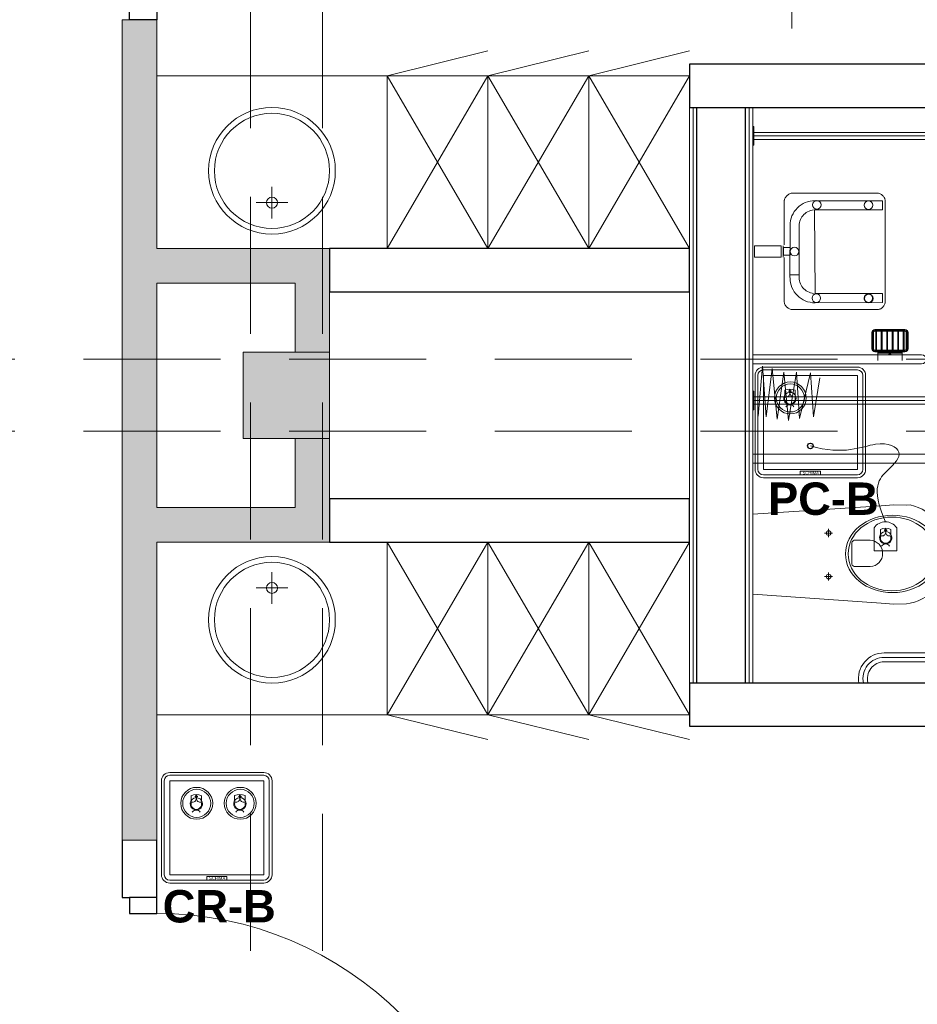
# Model space of a CAD drawing. Header units: centimetres. Extents: x -1253 to 21770, y -8842 to 3590.
# Tile 112 of 120: x 495 to 806, y 2117 to 2459. Entities that reach past the tile are written whole.
import ezdxf

# ---------------------------------------------------------------- set-up
doc = ezdxf.new("R2010")
doc.units = ezdxf.units.CM
doc.linetypes.add('Hidden', pattern=[71.4375, 47.625, -23.8125])
doc.linetypes.add('Ukryte', pattern=[71.438, 47.625, -23.813])
for name, color, linetype, lineweight in [('A-AREA-IDEN', 2, 'Continuous', 13), ('A-DETL-GENF', 92, 'Continuous', 9), ('A-DETL-HDLN', 90, 'Ukryte', 9), ('A-DETL-MEDM', 33, 'Continuous', 13), ('A-DOOR', 31, 'Continuous', 13), ('A-WALL', 113, 'Continuous', 13), ('A-WALL-FNSH', 113, 'Continuous', 13), ('A-WALL-PATT', 111, 'Continuous', 13), ('I-FURN', 30, 'Continuous', 9), ('P-SANR-FIXT', 6, 'Continuous', 9), ('PRZYW_Elementy_inst_przyw', 7, 'Continuous', 9), ('S-COLS', 52, 'Continuous', 13)]:
    doc.layers.add(name, color=color, linetype=linetype, lineweight=lineweight)
doc.styles.add('adam', font='arialbd.ttf')
doc.styles.add('Arial_11', font='arial.ttf', dxfattribs={"width": 0.85, "height": 23})

# ---------------------------------------------------------------- blocks, each defined once
blk = doc.blocks.new('M_Concrete-Square-Column - 300 x 300mm-1795930-6_piętro IV __13_80 m_ - stan projektowany')
at = {"layer": 'S-COLS', "lineweight": 9}
blk.add_hatch(color=254, dxfattribs=at).paths.add_polyline_path([(15, -15), (15, 15), (-15, 15), (-15, -15)], flags=0)
for p, q in [((15, 15), (-15, 15)), ((-15, 15), (-15, -15)), ((15, -15), (15, 15)), ((-15, -15), (15, -15))]:
    blk.add_line(p, q, dxfattribs=at)
blk = doc.blocks.new('Blat - Blat-V3-6_piętro IV __13_80 m_ - stan projektowany')
at = {"layer": 'I-FURN'}
for p, q in [((0, 60), (0, 0)), ((80, 60), (0, 60))]:
    blk.add_line(p, q, dxfattribs=at)
blk = doc.blocks.new('Blat - Blat-1345692-6_piętro IV __13_80 m_ - stan projektowany')
at = {"layer": 'I-FURN'}
for p, q in [((0, -60), (0, 0)), ((80, -60), (0, -60))]:
    blk.add_line(p, q, dxfattribs=at)
blk = doc.blocks.new('umywalka okrągła d _44cm stal nierdzewna - Type 1-2178342-6_piętro IV __13_80 m_ - stan projektowany')
at = {"layer": 'P-SANR-FIXT'}
for p, q in [((12.5, 16.43), (12.5, 27.43)), ((7, 21.93), (18, 21.93))]:
    blk.add_line(p, q, dxfattribs=at)
for centre, radius in [((12.5, 33), 22), ((12.5, 33), 20), ((12.5, 21.93), 1.9)]:
    blk.add_circle(centre, radius, dxfattribs=at)
blk = doc.blocks.new('umywalka okrągła d _44cm stal nierdzewna - Type 1-2356172-6_piętro IV __13_80 m_ - stan projektowany')
at = {"layer": 'P-SANR-FIXT'}
for p, q in [((12.5, -16.43), (12.5, -27.43)), ((7, -21.93), (18, -21.93))]:
    blk.add_line(p, q, dxfattribs=at)
for centre, radius in [((12.5, -33), 22), ((12.5, -33), 20), ((12.5, -21.93), 1.9)]:
    blk.add_circle(centre, radius, dxfattribs=at)
blk = doc.blocks.new('miska ustępowa dla N_35_5x54 wisząca koło narożna - Type 1-2357501-6_piętro IV __13_80 m_ - stan projektowany')
at = {"layer": 'P-SANR-FIXT'}
for p, q in [((-1.4, -11), (-4.56, -55.56)), ((29.22, -55.56), (26.4, -11)), ((44.09, -92.2), (44.09, -11)), ((47.21, -92.2), (47.21, -11)), ((3.32, -37.31), (6.14, -37.31)), ((4.69, -35.9), (4.69, -38.7)), ((18.43, -37.31), (21.25, -37.31)), ((19.8, -35.9), (19.8, -38.7)), ((8.17, -46.6), (8.17, -51.72)), ((16.4, -45.33), (9.09, -45.33)), ((17.32, -51.72), (17.32, -46.6)), ((-24.94, -56.63), (-24.94, -77.5)), ((-23.38, -56.63), (-23.38, -79.06)), ((-21.82, -56.63), (-21.82, -79.06)), ((-4.56, -55.56), (-4.88, -59.89)), ((29.58, -59.89), (29.22, -55.56)), ((-4.88, -59.89), (-4.82, -64.32)), ((29.53, -64.32), (29.58, -59.89)), ((-4.82, -64.32), (-4.57, -65.68)), ((29.57, -65.68), (29.53, -64.32)), ((-4.57, -65.68), (-4.19, -67.09)), ((-4.19, -67.09), (-3.69, -68.46)), ((28.69, -68.46), (29.19, -67.09)), ((29.19, -67.09), (29.57, -65.68)), ((-3.69, -68.46), (-3.07, -69.78)), ((-3.07, -69.78), (-2.34, -71.05)), ((-2.34, -71.05), (-1.51, -72.26)), ((26.51, -72.26), (27.34, -71.05)), ((27.34, -71.05), (28.07, -69.78)), ((28.07, -69.78), (28.69, -68.46)), ((-1.51, -72.26), (-0.58, -73.39)), ((-0.58, -73.39), (1.02, -74.96)), ((1.02, -74.96), (2.75, -76.27)), ((22.25, -76.27), (23.98, -74.96)), ((23.98, -74.96), (25.58, -73.39)), ((25.58, -73.39), (26.51, -72.26)), ((-32.35, -77.5), (-23.38, -77.5)), ((2.75, -76.27), (4.01, -77.03)), ((4.01, -77.03), (6.13, -78.05)), ((6.13, -78.05), (7.56, -78.51)), ((7.56, -78.51), (9.56, -78.98)), ((15.44, -78.98), (17.44, -78.51)), ((17.44, -78.51), (18.87, -78.05)), ((18.87, -78.05), (20.99, -77.03)), ((20.99, -77.03), (22.25, -76.27)), ((-23.38, -79.06), (-32.35, -79.06)), ((-23.38, -80.62), (-32.35, -80.62)), ((9.56, -78.98), (11.02, -79.17)), ((11.02, -79.17), (12.5, -79.25)), ((12.5, -79.25), (13.98, -79.17)), ((13.98, -79.17), (15.44, -78.98))]:
    blk.add_line(p, q, dxfattribs=at)
for centre in [(4.69, -37.31), (19.8, -37.31)]:
    blk.add_circle(centre, 0.825, dxfattribs=at)
for centre, radius, start, end in [((-30.79, -56.63), 8.97, 0, 99.9996), ((9.34, -46.48), 1.17, 102.2339, 185.8899), ((16.15, -46.48), 1.17, 354.1101, 77.7661), ((-30.79, -56.63), 7.41, 0, 102.1327), ((-30.79, -56.63), 5.85, 0, 105.4382), ((12.74, -51.5), 4.58, 182.8022, 357.1978), ((-23.38, -79.06), 1.56, 0, 90), ((-23.38, -79.06), 1.56, 270, 0), ((45.65, -92.2), 1.56, 180, 360)]:
    blk.add_arc(centre, radius, start, end, dxfattribs=at)
for centre, major_axis, ratio in [((12.55, -59.51), (0, 16.33), 0.823529), ((12.55, -59.26), (0, 15.16), 0.845174)]:
    blk.add_ellipse(centre, major_axis=major_axis, ratio=ratio, dxfattribs=at)
blk = doc.blocks.new('brodzik natryskowy dla N - Type 1-2359081-6_piętro IV __13_80 m_ - stan projektowany')
at = {"layer": 'P-SANR-FIXT'}
for p, q in [((-44.73, -12.86), (-27.37, -14.39)), ((-42.55, -11.3), (-42.55, -11)), ((-36.05, -11.3), (-42.55, -11.3)), ((-40.55, -11.3), (-40.55, -95.8)), ((-39.3, -11), (-39.3, -95.8)), ((-38.05, -11.3), (-38.05, -95.8)), ((-36.05, -11), (-36.05, -11.3)), ((-26.61, -11.2), (-26.61, -69.6)), ((-23.41, -69.6), (-23.41, -11.2)), ((14.45, -11.52), (10.54, -11.52)), ((10.54, -11.52), (10.54, -20.79)), ((14.45, -11.52), (14.45, -20.79)), ((49.36, -11.3), (49.36, -11)), ((55.86, -11.3), (49.36, -11.3)), ((51.36, -11.3), (51.36, -95.8)), ((52.61, -11), (52.61, -96)), ((53.86, -11.3), (53.86, -95.8)), ((55.86, -11), (55.86, -11.3)), ((-27.37, -14.39), (-44.99, -15.67)), ((-44.99, -15.67), (-28.14, -17.71)), ((-28.14, -17.71), (-45.75, -19.5)), ((-45.75, -19.5), (-29.41, -21.8)), ((-29.41, -21.8), (-46.26, -23.33)), ((-46.26, -23.33), (-29.41, -26.14)), ((-7.51, -23.75), (-7.62, -24.01)), ((-7.38, -23.5), (-7.51, -23.75)), ((-7.23, -23.25), (-7.38, -23.5)), ((-7.05, -23.02), (-7.23, -23.25)), ((-6.85, -22.81), (-7.05, -23.02)), ((-6.64, -22.61), (-6.85, -22.81)), ((-6.41, -22.43), (-6.64, -22.61)), ((-6.17, -22.27), (-6.41, -22.43)), ((-5.92, -22.14), (-6.17, -22.27)), ((-5.66, -22.03), (-5.92, -22.14)), ((-5.39, -21.95), (-5.66, -22.03)), ((-5.12, -21.9), (-5.39, -21.95)), ((-4.84, -21.88), (-5.12, -21.9)), ((10.32, -21.88), (-4.84, -21.88)), ((1.58, -24.07), (2.44, -23.94)), ((2.44, -23.94), (4.41, -23.89)), ((22.33, -23.94), (3.78, -23.89)), ((4.41, -23.89), (4.41, -27.12)), ((10.54, -20.79), (14.45, -20.79)), ((14.44, -21.54), (10.55, -21.51)), ((13.8, -21.67), (11.19, -21.67)), ((11.19, -21.67), (11.19, -23.94)), ((11.19, -23.94), (13.8, -23.94)), ((13.8, -23.94), (13.8, -21.67)), ((30.14, -21.88), (14.73, -21.88)), ((23.2, -24.07), (22.33, -23.94)), ((30.36, -21.95), (30.1, -21.9)), ((30.62, -22.03), (30.14, -21.88)), ((30.87, -22.14), (30.62, -22.03)), ((31.12, -22.28), (30.87, -22.14)), ((31.36, -22.44), (31.12, -22.28)), ((31.59, -22.62), (31.36, -22.44)), ((31.81, -22.82), (31.59, -22.62)), ((32.01, -23.04), (31.81, -22.82)), ((32.19, -23.27), (32.01, -23.04)), ((32.35, -23.52), (32.19, -23.27)), ((32.49, -23.77), (32.35, -23.52)), ((32.6, -24.04), (32.49, -23.77)), ((-29.41, -26.14), (-45.5, -27.16)), ((-45.5, -27.16), (-29.67, -31)), ((-7.7, -24.28), (-7.74, -24.55)), ((-7.74, -24.55), (-7.74, -54.09)), ((-7.62, -24.01), (-7.7, -24.28)), ((-3.88, -27.74), (-3.38, -27.07)), ((-3.38, -27.07), (-2.82, -26.45)), ((-2.82, -26.45), (-2.2, -25.89)), ((-2.2, -25.89), (-1.53, -25.38)), ((-1.53, -25.38), (-0.81, -24.95)), ((-0.81, -24.95), (-0.05, -24.58)), ((-0.05, -24.58), (0.75, -24.29)), ((0.75, -24.29), (1.58, -24.07)), ((1.76, -27.36), (1.25, -27.55)), ((2.29, -27.23), (1.76, -27.36)), ((2.84, -27.14), (2.29, -27.23)), ((3.4, -27.11), (2.84, -27.14)), ((4.41, -27.12), (3.4, -27.11)), ((3.78, -27.12), (21.37, -27.12)), ((21.37, -27.12), (21.94, -27.14)), ((21.94, -27.14), (22.49, -27.23)), ((22.49, -27.23), (23.02, -27.36)), ((23.02, -27.36), (23.53, -27.55)), ((24.03, -24.29), (23.2, -24.07)), ((24.83, -24.58), (24.03, -24.29)), ((25.59, -24.95), (24.83, -24.58)), ((26.31, -25.38), (25.59, -24.95)), ((26.98, -25.89), (26.31, -25.38)), ((27.59, -26.45), (26.98, -25.89)), ((28.16, -27.07), (27.59, -26.45)), ((28.66, -27.74), (28.16, -27.07)), ((32.68, -24.31), (32.6, -24.04)), ((32.74, -24.58), (32.68, -24.31)), ((32.74, -24.86), (32.74, -24.58)), ((32.74, -54.38), (32.74, -24.86)), ((-5.19, -30.85), (-4.98, -30.01)), ((-4.98, -30.01), (-4.68, -29.22)), ((-4.68, -29.22), (-4.32, -28.45)), ((-4.32, -28.45), (-3.88, -27.74)), ((-1.71, -30.51), (-1.89, -31.01)), ((-1.47, -30.02), (-1.71, -30.51)), ((-1.19, -29.56), (-1.47, -30.02)), ((-0.87, -29.14), (-1.19, -29.56)), ((-0.51, -28.74), (-0.87, -29.14)), ((-0.12, -28.38), (-0.51, -28.74)), ((0.31, -28.06), (-0.12, -28.38)), ((0.76, -27.79), (0.31, -28.06)), ((1.25, -27.55), (0.76, -27.79)), ((23.53, -27.55), (24.01, -27.79)), ((24.01, -27.79), (24.47, -28.06)), ((24.47, -28.06), (24.89, -28.38)), ((24.89, -28.38), (25.29, -28.74)), ((25.29, -28.74), (25.65, -29.14)), ((25.65, -29.14), (25.96, -29.56)), ((25.96, -29.56), (26.24, -30.02)), ((26.24, -30.02), (26.48, -30.51)), ((26.48, -30.51), (26.66, -31.01)), ((29.09, -28.45), (28.66, -27.74)), ((29.46, -29.22), (29.09, -28.45)), ((29.75, -30.01), (29.46, -29.22)), ((29.97, -30.85), (29.75, -30.01)), ((-29.67, -31), (-44.99, -32.02)), ((-44.99, -32.02), (-31.46, -34.32)), ((-5.37, -32.6), (-5.32, -31.71)), ((-5.29, -56.03), (-5.37, -32.6)), ((-5.32, -31.71), (-5.19, -30.85)), ((26.92, -32.43), (-2.15, -32.63)), ((-2.15, -32.63), (-2.15, -56.03)), ((-2.03, -31.55), (-2.11, -32.1)), ((-1.89, -31.01), (-2.03, -31.55)), ((26.66, -31.01), (26.8, -31.55)), ((26.8, -31.55), (26.88, -32.1)), ((26.92, -56.03), (26.92, -32.43)), ((30.1, -31.71), (29.97, -30.85)), ((30.07, -32.63), (30.07, -56.03)), ((30.15, -32.6), (30.1, -31.71)), ((-5.23, -51), (-5.24, -51.15)), ((-5.24, -51.15), (-5.23, -51.29)), ((-5.21, -50.85), (-5.23, -51)), ((-5.23, -51.29), (-5.21, -51.44)), ((-5.18, -50.71), (-5.21, -50.85)), ((-5.13, -50.58), (-5.18, -50.71)), ((-5.07, -50.45), (-5.13, -50.58)), ((-4.99, -50.33), (-5.07, -50.45)), ((-4.91, -50.21), (-4.99, -50.33)), ((-4.81, -50.11), (-4.91, -50.21)), ((-4.71, -50.02), (-4.81, -50.11)), ((-4.6, -49.93), (-4.71, -50.02)), ((-4.48, -49.86), (-4.6, -49.93)), ((-4.35, -49.8), (-4.48, -49.86)), ((-4.21, -49.75), (-4.35, -49.8)), ((-4.07, -49.71), (-4.21, -49.75)), ((-3.93, -49.69), (-4.07, -49.71)), ((-3.78, -49.68), (-3.93, -49.69)), ((-3.48, -49.71), (-3.63, -49.69)), ((-3.34, -49.75), (-3.48, -49.71)), ((-3.21, -49.8), (-3.34, -49.75)), ((-3.08, -49.86), (-3.21, -49.8)), ((-2.96, -49.93), (-3.08, -49.86)), ((-2.85, -50.02), (-2.96, -49.93)), ((-2.74, -50.11), (-2.85, -50.02)), ((-2.65, -50.21), (-2.74, -50.11)), ((-2.56, -50.33), (-2.65, -50.21)), ((-2.49, -50.45), (-2.56, -50.33)), ((-2.43, -50.58), (-2.49, -50.45)), ((-2.38, -50.71), (-2.43, -50.58)), ((-2.34, -50.85), (-2.38, -50.71)), ((-2.32, -51), (-2.34, -50.85)), ((-2.34, -51.44), (-2.32, -51.29)), ((-2.31, -51.15), (-2.32, -51)), ((-2.32, -51.29), (-2.31, -51.15)), ((-22.41, -54.35), (-25.41, -54.35)), ((-22.81, -62.85), (-22.81, -54.35)), ((-22.61, -62.85), (-22.61, -54.35)), ((-22.41, -63.8), (-22.41, -53.4)), ((-22.11, -63.8), (-22.11, -53.4)), ((-21.81, -63.8), (-21.81, -53.4)), ((-21.81, -53.7), (-15.21, -53.7)), ((-21.81, -54), (-15.21, -54)), ((-21.31, -52.3), (-15.71, -52.3)), ((-21.31, -52.6), (-15.71, -52.6)), ((-21.31, -52.9), (-15.71, -52.9)), ((-15.21, -53.4), (-15.21, -63.8)), ((-14.91, -53.4), (-14.91, -63.8)), ((-14.61, -53.4), (-14.61, -63.8)), ((-7.74, -54.09), (-7.74, -54.37)), ((-7.74, -54.37), (-7.7, -54.64)), ((-7.7, -54.64), (-7.62, -54.91)), ((-5.21, -51.44), (-5.18, -51.58)), ((-5.18, -51.58), (-5.13, -51.71)), ((-5.13, -51.71), (-5.07, -51.84)), ((-5.07, -51.84), (-4.99, -51.96)), ((-4.99, -51.96), (-4.91, -52.08)), ((-4.91, -52.08), (-4.81, -52.18)), ((-4.81, -52.18), (-4.71, -52.27)), ((-4.71, -52.27), (-4.6, -52.36)), ((-4.6, -52.36), (-4.48, -52.43)), ((-4.48, -52.43), (-4.35, -52.49)), ((-4.35, -52.49), (-4.21, -52.54)), ((-4.21, -52.54), (-4.07, -52.58)), ((-4.07, -52.58), (-3.93, -52.6)), ((-3.93, -52.6), (-3.78, -52.61)), ((-3.78, -52.61), (-3.63, -52.6)), ((-3.63, -52.6), (-3.48, -52.58)), ((-3.48, -52.58), (-3.34, -52.54)), ((-3.34, -52.54), (-3.21, -52.49)), ((-3.21, -52.49), (-3.08, -52.43)), ((-3.08, -52.43), (-2.96, -52.36)), ((-2.96, -52.36), (-2.85, -52.27)), ((-2.85, -52.27), (-2.74, -52.18)), ((-2.74, -52.18), (-2.65, -52.08)), ((-2.65, -52.08), (-2.56, -51.96)), ((-2.56, -51.96), (-2.49, -51.84)), ((-2.49, -51.84), (-2.43, -51.71)), ((-2.43, -51.71), (-2.38, -51.58)), ((-2.38, -51.58), (-2.34, -51.44)), ((32.61, -54.94), (32.69, -54.67)), ((32.69, -54.67), (32.74, -54.38)), ((-21.81, -55.6), (-15.21, -55.6)), ((-21.81, -55.9), (-15.21, -55.9)), ((-21.81, -57.5), (-15.21, -57.5)), ((-21.81, -57.8), (-15.21, -57.8)), ((-7.62, -54.91), (-7.52, -55.18)), ((-7.52, -55.18), (-7.4, -55.43)), ((-7.4, -55.43), (-7.25, -55.67)), ((-7.25, -55.67), (-7.07, -55.9)), ((-7.07, -55.9), (-6.88, -56.11)), ((-6.88, -56.11), (-6.67, -56.31)), ((-6.67, -56.31), (-6.44, -56.49)), ((-6.44, -56.49), (-6.2, -56.64)), ((-6.2, -56.64), (-5.95, -56.77)), ((-5.95, -56.77), (-5.69, -56.88)), ((-5.69, -56.88), (-5.41, -56.96)), ((-5.41, -56.96), (-5.13, -57.01)), ((-2.15, -56.03), (-5.29, -56.03)), ((-5.13, -57.01), (29.82, -57.01)), ((26.92, -56.03), (30.07, -56.03)), ((29.82, -57.01), (30.1, -57.01)), ((30.1, -57.01), (30.38, -56.96)), ((30.38, -56.96), (30.65, -56.89)), ((30.65, -56.89), (30.92, -56.78)), ((30.92, -56.78), (31.17, -56.66)), ((31.17, -56.66), (31.41, -56.51)), ((31.41, -56.51), (31.64, -56.34)), ((31.64, -56.34), (31.85, -56.14)), ((31.85, -56.14), (32.05, -55.93)), ((32.05, -55.93), (32.22, -55.71)), ((32.22, -55.71), (32.38, -55.46)), ((32.38, -55.46), (32.51, -55.21)), ((32.51, -55.21), (32.61, -54.94)), ((-21.81, -59.4), (-15.21, -59.4)), ((-21.81, -59.7), (-15.21, -59.7)), ((-21.81, -61.3), (-15.21, -61.3)), ((-22.41, -62.85), (-25.41, -62.85)), ((-21.81, -61.6), (-15.21, -61.6)), ((-21.81, -63.2), (-15.21, -63.2)), ((-21.81, -63.5), (-15.21, -63.5)), ((-15.71, -64.3), (-21.31, -64.3)), ((-15.71, -64.6), (-21.31, -64.6)), ((-15.71, -64.9), (-21.31, -64.9)), ((-35.25, -97.25), (-40.13, -102.13)), ((48.56, -97.25), (53.43, -102.13)), ((47.11, -100.05), (-33.8, -100.05)), ((-33.8, -101.3), (47.11, -101.3)), ((47.11, -102.55), (-33.8, -102.55))]:
    blk.add_line(p, q, dxfattribs=at)
for centre, radius in [((12.42, -25.5), 1.5), ((-3.77, -33.05), 1.5), ((28.71, -33.24), 1.5), ((-3.85, -51.24), 1.5), ((28.59, -51.18), 1.5), ((-37.69, -99.69), 3.25), ((-37.69, -99.69), 2.1), ((-36.21, -98.2), 0.62), ((-36.21, -98.2), 0.32), ((51, -99.69), 3.25), ((49.51, -98.2), 0.62), ((51, -99.69), 2.1), ((49.51, -98.2), 0.32), ((-39.18, -101.17), 0.62), ((-39.18, -101.17), 0.32), ((52.48, -101.17), 0.62), ((52.48, -101.17), 0.32)]:
    blk.add_circle(centre, radius, dxfattribs=at)
for centre, radius, start, end in [((-21.31, -53.4), 1.1, 90, 180), ((-21.31, -53.4), 0.8, 90, 180), ((-21.31, -53.4), 0.5, 90, 180), ((-15.71, -53.4), 1.1, 360, 90), ((-15.71, -53.4), 0.8, 360, 90), ((-15.71, -53.4), 0.5, 360, 90), ((-21.31, -63.8), 1.1, 180, 270), ((-21.31, -63.8), 0.8, 180, 270), ((-21.31, -63.8), 0.5, 180, 270), ((-15.71, -63.8), 0.5, 270, 360), ((-15.71, -63.8), 0.8, 270, 360), ((-15.71, -63.8), 1.1, 270, 360), ((-25.01, -69.6), 1.6, 180, 360), ((-33.8, -95.8), 6.75, 180, 196.4965), ((-33.8, -95.8), 5.5, 180, 270), ((-33.8, -95.8), 4.25, 180, 188.8511), ((47.11, -95.8), 5.5, 270, 360), ((47.11, -95.8), 4.25, 351.1489, 360), ((47.11, -95.8), 6.75, 343.5035, 360), ((-33.8, -95.8), 6.75, 253.5035, 270), ((-33.8, -95.8), 4.25, 261.1489, 270), ((47.11, -95.8), 4.25, 270, 278.8511), ((47.11, -95.8), 6.75, 270, 286.4965)]:
    blk.add_arc(centre, radius, start, end, dxfattribs=at)
blk.add_ellipse((-23.14, -58.6), major_axis=(0, 0.325), ratio=0.224951, dxfattribs=at)
blk = doc.blocks.new('szafki szatniowe - szafki bez siedziska-1388164-6_piętro IV __13_80 m_ - stan projektowany')
at = {"layer": 'I-FURN'}
for p, q in [((17.5, -60), (-17.5, 0)), ((-17.5, 0), (-17.5, -60)), ((52.5, -60), (17.5, 0)), ((17.5, -60), (17.5, 0)), ((87.5, -60), (52.5, 0)), ((17.5, 0), (-17.5, -60)), ((52.5, 0), (17.5, -60)), ((17.5, 0), (17.5, -60)), ((87.5, 0), (52.5, -60)), ((52.5, 0), (52.5, -60)), ((52.5, -60), (52.5, 0)), ((-17.5, -60), (17.5, -68.63)), ((-17.5, -60), (17.5, -60)), ((17.5, -60), (52.5, -68.63)), ((17.5, -60), (52.5, -60)), ((52.5, -60), (87.5, -68.63)), ((52.5, -60), (87.5, -60))]:
    blk.add_line(p, q, dxfattribs=at)
blk = doc.blocks.new('szafki szatniowe - szafki bez siedziska-1388242-6_piętro IV __13_80 m_ - stan projektowany')
at = {"layer": 'I-FURN'}
for p, q in [((-17.5, 60), (17.5, 68.63)), ((17.5, 60), (52.5, 68.63)), ((52.5, 60), (87.5, 68.63)), ((17.5, 0), (-17.5, 60)), ((17.5, 60), (-17.5, 0)), ((-17.5, 60), (17.5, 60)), ((-17.5, 0), (-17.5, 60)), ((52.5, 0), (17.5, 60)), ((52.5, 60), (17.5, 0)), ((17.5, 60), (52.5, 60)), ((17.5, 0), (17.5, 60)), ((17.5, 60), (17.5, 0)), ((87.5, 0), (52.5, 60)), ((87.5, 60), (52.5, 0)), ((52.5, 60), (87.5, 60)), ((52.5, 0), (52.5, 60)), ((52.5, 60), (52.5, 0))]:
    blk.add_line(p, q, dxfattribs=at)
blk = doc.blocks.new('DRZWI 1S - automatyczna etykieta - Drzwi 120-2381684-6_piętro IV __13_80 m_ - stan projektowany')
at = {"layer": 'A-DETL-GENF'}
for p, q in [((-65.5, 6), (-65.5, -3.5)), ((-60, 6), (-65.5, 6)), ((-60, -3.5), (-60, 6)), ((65.5, 6), (60, 6)), ((60, 6), (60, -3.5)), ((65.5, -3.5), (65.5, 6)), ((-65.5, -3.5), (-60, -3.5)), ((60, -3.5), (65.5, -3.5))]:
    blk.add_line(p, q, dxfattribs=at)
at = {"layer": 'A-DETL-MEDM', "lineweight": 25}
for p, q in [((-60, 6), (-65.5, 6)), ((-65.5, 6), (-65.5, -3.5)), ((-60, -3.5), (-60, 6)), ((60, -3.5), (60, 6)), ((60, 6), (65.5, 6)), ((65.5, 6), (65.5, -3.5)), ((-65.5, -3.5), (-60, -3.5)), ((65.5, -3.5), (60, -3.5))]:
    blk.add_line(p, q, dxfattribs=at)
at = {"layer": 'A-DOOR'}
blk.add_line((60, 6), (60, 126), dxfattribs=at)
blk.add_arc((60, 6), 120, 90, 180, dxfattribs=at)
blk = doc.blocks.new('METKA_POMIESZCZENIA2 - Rozbudowana - bez ramki-2396678-6_piętro IV __13_80 m_ - stan projektowany')
at = {"layer": 'A-AREA-IDEN'}
for p, q in [((0, 0.425), (0, 0)), ((0.0976, 0), (-0.8, 0)), ((-0.8, 0), (0.9, 0)), ((0, 0), (0, -0.425))]:
    blk.add_line(p, q, dxfattribs=at)
blk = doc.blocks.new('Ikona')
at = {"layer": 'PRZYW_Elementy_inst_przyw'}
h = blk.add_hatch(color=1, dxfattribs=at)
h.dxf.hatch_style = 1
h.paths.add_polyline_path([(-1065.97, 3801.31), (-1066.17, 3801.31), (-1066.17, 3801.08), (-1065.97, 3801.08)])
h.paths.add_polyline_path([(-1065.97, 3801.08), (-1066.17, 3801.08), (-1066.17, 3800.87), (-1065.97, 3800.87)])
h.paths.add_polyline_path([(-1065.74, 3801.08), (-1065.97, 3801.08), (-1065.97, 3800.87), (-1065.74, 3800.87)])
h.paths.add_polyline_path([(-1066.17, 3801.08), (-1066.41, 3801.08), (-1066.41, 3800.87), (-1066.17, 3800.87)])
h.paths.add_polyline_path([(-1065.97, 3800.87), (-1066.17, 3800.87), (-1066.17, 3800.64), (-1065.97, 3800.64)])
at = {"layer": 'PRZYW_Elementy_inst_przyw', "color": 1}
for p, q in [((-1067.65, 3799.71), (-1067.65, 3801.21)), ((-1064.49, 3799.71), (-1064.49, 3801.21))]:
    blk.add_line(p, q, dxfattribs=at)
for points in [[(-1065.74, 3801.08), (-1065.74, 3800.87), (-1066.41, 3800.87), (-1066.41, 3801.08)], [(-1066.17, 3801.31), (-1065.97, 3801.31), (-1065.97, 3800.64), (-1066.17, 3800.64)]]:
    blk.add_lwpolyline(points, close=True, dxfattribs=at)
for centre, radius, start, end in [((-1066.07, 3798.74), 1.85, 31.7978, 276.8309), ((-1066.07, 3798.03), 3.55, 63.5398, 116.4602), ((-1066.07, 3798.72), 1.65, 89.6447, 89.8927), ((-1066.08, 3798.74), 1.86, 277.2029, 31.4258), ((-1066.06, 3798.68), 1.6, 156.7793, 23.2207), ((-1066.07, 3795.45), 1.43, 32.8175, 147.1825)]:
    blk.add_arc(centre, radius, start, end, dxfattribs=at)
at = {"layer": 'PRZYW_Elementy_inst_przyw', "color": 1, "lineweight": 5}
for centre, start, end in [((-1067.2, 3800.4), 253.1892, 358.3615), ((-1064.92, 3800.4), 181.6385, 286.8108)]:
    blk.add_arc(centre, 1.14, start, end, dxfattribs=at)
blk = doc.blocks.new('PC-B')
at = {"layer": 'PRZYW_Elementy_inst_przyw'}
for p, q in [((16.32, 0), (-16.32, 0)), ((-19.2, -2.88), (-19.2, -35.52)), ((-18.24, -2.88), (-18.24, -35.52)), ((-16.32, -0.96), (16.32, -0.96)), ((18.24, -2.88), (18.24, -35.52)), ((19.2, -35.52), (19.2, -2.88)), ((-16.32, -37.44), (16.32, -37.44)), ((-16.32, -38.4), (16.32, -38.4))]:
    blk.add_line(p, q, dxfattribs=at)
at = {"layer": 'PRZYW_Elementy_inst_przyw', "color": 7}
blk.add_lwpolyline([(-16.32, -2.88), (16.32, -2.88), (16.32, -35.52), (-16.32, -35.52)], close=True, dxfattribs=at)
at = {"layer": 'PRZYW_Elementy_inst_przyw', "color": 0}
blk.add_lwpolyline([(-3.49, -36.08), (3.49, -36.08), (3.49, -37.44), (-3.49, -37.44)], close=True, dxfattribs=at)
at = {"layer": 'PRZYW_Elementy_inst_przyw', "color": 0, "lineweight": 5, "ltscale": 0.4}
blk.add_lwpolyline([(29.98, -55.8), (29.98, -63.78), (22.13, -63.78), (22.13, -55.8)], dxfattribs=at)
at = {"layer": 'PRZYW_Elementy_inst_przyw', "lineweight": 5}
for radius in [5.55, 4.87]:
    blk.add_circle((-6.96, -10.7), radius, dxfattribs=at)
at = {"layer": 'PRZYW_Elementy_inst_przyw', "linetype": 'Continuous', "lineweight": -3, "ltscale": 0.4}
blk.add_circle((0, -27.36), 0.96, dxfattribs=at)
at = {"layer": 'PRZYW_Elementy_inst_przyw'}
for centre, radius, start, end in [((-16.32, -2.88), 2.88, 90, 180), ((16.32, -2.88), 2.88, 0, 90), ((-16.32, -2.88), 1.92, 90, 180), ((16.32, -2.88), 1.92, 0, 90), ((-16.32, -35.52), 2.88, 180, 270), ((-16.32, -35.52), 1.92, 180, 270), ((16.32, -35.52), 2.88, 270, 0), ((16.32, -35.52), 1.92, 270, 0)]:
    blk.add_arc(centre, radius, start, end, dxfattribs=at)
at = {"layer": 'PRZYW_Elementy_inst_przyw', "color": 0, "lineweight": 5, "ltscale": 0.4}
blk.add_arc((26.05, -58.49), 4.75, 34.3565, 145.6435, dxfattribs=at)
at = {"layer": 'PRZYW_Elementy_inst_przyw', "color": 0, "linetype": 'Continuous', "lineweight": 5, "ltscale": 0.4}
blk.add_open_spline([(0, -27.36), (11.69, -30.77), (24.21, -24.31), (33.16, -29.41), (27.42, -35.44), (20.7, -41.6), (26.05, -53.73)], degree=3, dxfattribs=at)
at = {"layer": 'PRZYW_Elementy_inst_przyw', "lineweight": 5, "xscale": 1.155937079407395, "yscale": 1.155937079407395, "zscale": 1.155937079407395}
for p in [(1225.21, -4402), (1258.45, -4450.36)]:
    blk.add_blockref('Ikona', p, dxfattribs=at)
at = {"layer": 'PRZYW_Elementy_inst_przyw', "color": 0, "insert": (-2.71, -36.19), "char_height": 1.056, "attachment_point": 1}
blk.add_mtext_dynamic_manual_height_columns('SCHIMA', width=11.8192, gutter_width=12.5, heights=[0], dxfattribs=at)
at = {"layer": 'PRZYW_Elementy_inst_przyw', "color": 7, "linetype": 'Continuous', "lineweight": -3, "style": 'adam'}
blk.add_attdef('NAZWA', (-14.71, -51.32), '', height=11.25, dxfattribs=at)
blk = doc.blocks.new('Ikona2')
at = {"layer": 'PRZYW_Elementy_inst_przyw'}
h = blk.add_hatch(color=106, dxfattribs=at)
h.dxf.hatch_style = 1
h.paths.add_polyline_path([(0.1, -0.27), (-0.1, -0.27), (-0.1, -0.5), (0.1, -0.5)])
h.paths.add_polyline_path([(0.1, -0.5), (-0.1, -0.5), (-0.1, -0.7), (0.1, -0.7)])
h.paths.add_polyline_path([(0.34, -0.5), (0.1, -0.5), (0.1, -0.7), (0.34, -0.7)])
h.paths.add_polyline_path([(-0.1, -0.5), (-0.34, -0.5), (-0.34, -0.7), (-0.1, -0.7)])
h.paths.add_polyline_path([(0.1, -0.7), (-0.1, -0.7), (-0.1, -0.94), (0.1, -0.94)])
at = {"layer": 'PRZYW_Elementy_inst_przyw', "color": 106}
for p, q in [((-1.58, -1.86), (-1.58, -0.37)), ((1.58, -1.86), (1.58, -0.37))]:
    blk.add_line(p, q, dxfattribs=at)
for points in [[(0.34, -0.5), (0.34, -0.7), (-0.34, -0.7), (-0.34, -0.5)], [(-0.1, -0.27), (0.1, -0.27), (0.1, -0.94), (-0.1, -0.94)]]:
    blk.add_lwpolyline(points, close=True, dxfattribs=at)
for centre, radius, start, end in [((0, -3.55), 3.55, 63.5398, 116.4602), ((0, -2.84), 1.85, 31.7978, 276.8309), ((0.01, -2.9), 1.6, 156.7793, 23.2207), ((0, -2.85), 1.65, 89.6447, 89.8927), ((-0.01, -2.84), 1.86, 277.2029, 31.4258), ((0, -6.13), 1.43, 32.8175, 147.1825)]:
    blk.add_arc(centre, radius, start, end, dxfattribs=at)
at = {"layer": 'PRZYW_Elementy_inst_przyw', "color": 106, "lineweight": 5}
for centre, start, end in [((-1.13, -1.18), 253.1892, 358.3615), ((1.15, -1.18), 181.6385, 286.8108)]:
    blk.add_arc(centre, 1.14, start, end, dxfattribs=at)
blk = doc.blocks.new('UK4-PPO')
at = {"layer": 'PRZYW_Elementy_inst_przyw'}
for p, q in [((19.21, 19.17), (-13.43, 19.17)), ((-13.43, 18.21), (19.21, 18.21)), ((-16.31, 16.29), (-16.31, -16.35)), ((-15.35, 16.29), (-15.35, -16.35)), ((21.13, 16.29), (21.13, -16.35)), ((22.09, -16.35), (22.09, 16.29)), ((-13.43, -18.27), (19.21, -18.27)), ((-13.43, -19.23), (19.21, -19.23))]:
    blk.add_line(p, q, dxfattribs=at)
at = {"layer": 'PRZYW_Elementy_inst_przyw', "color": 7}
blk.add_lwpolyline([(-13.43, 16.29), (19.21, 16.29), (19.21, -16.35), (-13.43, -16.35)], close=True, dxfattribs=at)
at = {"layer": 'PRZYW_Elementy_inst_przyw', "color": 0}
blk.add_lwpolyline([(-0.6, -16.91), (6.38, -16.91), (6.38, -18.27), (-0.6, -18.27)], close=True, dxfattribs=at)
at = {"layer": 'PRZYW_Elementy_inst_przyw', "lineweight": 5}
for centre, radius in [((-4.07, 8.47), 5.55), ((11.05, 8.47), 5.55), ((-4.07, 8.47), 4.87), ((11.05, 8.47), 4.87)]:
    blk.add_circle(centre, radius, dxfattribs=at)
at = {"layer": 'PRZYW_Elementy_inst_przyw'}
for centre, radius, start, end in [((-13.43, 16.29), 2.88, 90, 180), ((-13.43, 16.29), 1.92, 90, 180), ((19.21, 16.29), 2.88, 0, 90), ((19.21, 16.29), 1.92, 0, 90), ((-13.43, -16.35), 2.88, 180, 270), ((-13.43, -16.35), 1.92, 180, 270), ((19.21, -16.35), 2.88, 270, 0), ((19.21, -16.35), 1.92, 270, 0)]:
    blk.add_arc(centre, radius, start, end, dxfattribs=at)
at = {"layer": 'PRZYW_Elementy_inst_przyw', "lineweight": 5, "xscale": 1.155937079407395, "yscale": 1.155937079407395, "zscale": 1.155937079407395}
for name, p in [('Ikona', (1228.1, -4382.83)), ('Ikona2', (10.92, 11.56))]:
    blk.add_blockref(name, p, dxfattribs=at)
at = {"layer": 'PRZYW_Elementy_inst_przyw', "color": 0, "insert": (0.18, -17.02), "char_height": 1.056, "attachment_point": 1}
blk.add_mtext_dynamic_manual_height_columns('SCHIMA', width=11.8192, gutter_width=12.5, heights=[0], dxfattribs=at)

msp = doc.modelspace()

# ---------------------------------------------------------------- hatches: boundary and pattern name
at = {"layer": 'A-WALL-PATT'}
h = msp.add_hatch(color=9, dxfattribs=at)
h.paths.add_polyline_path([(542.38, 132.33), (542.38, 139.33), (530.38, 139.33), (530.38, 132.33)], flags=0)
h.paths.add_polyline_path([(542.38, 250.33), (542.38, 465.83), (530.38, 465.83), (530.38, 250.33)], flags=0)
h.paths.add_polyline_path([(530.38, 657.83), (542.38, 657.83), (542.38, 660.33), (530.38, 660.33)], flags=0)
h.paths.add_polyline_path([(530.38, 781.33), (542.38, 781.33), (542.38, 1102.83), (530.38, 1102.83), (530.38, 788.28)], flags=0)
h.paths.add_polyline_path([(530.38, 1312.83), (542.38, 1312.83), (542.38, 1431.33), (530.38, 1431.33)], flags=0)
h.paths.add_polyline_path([(530.38, 1633.83), (542.38, 1633.83), (542.38, 2022.83), (530.38, 2022.83), (530.38, 1665.12)], flags=0)
h.paths.add_polyline_path([(542.38, 2173.83), (542.38, 2458.83), (530.38, 2458.83), (530.38, 2173.83)], flags=0)
h.paths.add_polyline_path([(530.38, 2593.83), (542.38, 2593.83), (542.38, 2824.33), (530.38, 2824.33), (530.38, 2634.27)], flags=0)
for points in [[(542.38, 2367.33), (602.38, 2367.33), (602.38, 2379.33), (542.38, 2379.33)], [(590.38, 2277.33), (590.38, 2289.33), (542.38, 2289.33), (542.38, 2277.33)]]:
    msp.add_hatch(color=9, dxfattribs=at).paths.add_polyline_path(points, flags=0)
h = msp.add_hatch(color=9, dxfattribs=at)
h.paths.add_polyline_path([(590.38, 2277.33), (602.38, 2277.33), (602.38, 2313.33), (590.38, 2313.33), (590.38, 2289.33)], flags=0)
h.paths.add_polyline_path([(602.38, 2343.33), (602.38, 2367.33), (590.38, 2367.33), (590.38, 2343.33), (598.68, 2343.33)], flags=0)

# ---------------------------------------------------------------- linework, layer by layer
at = {"layer": 'A-DETL-HDLN'}
for p, q in [((574.88, 420.83), (574.88, 2793.33)), ((599.88, 420.83), (599.88, 2793.33)), ((-1197.62, 2340.83), (1172.38, 2340.83)), ((-1197.62, 2315.83), (1172.38, 2315.83))]:
    msp.add_line(p, q, dxfattribs=at)
at = {"layer": 'A-WALL', "lineweight": 9}
for p, q in [((532.88, 2458.83), (530.38, 2458.83)), ((530.38, 2458.83), (530.38, 2173.83)), ((542.38, 2379.33), (542.38, 2458.83)), ((602.38, 2379.33), (542.38, 2379.33)), ((602.38, 2343.33), (602.38, 2379.33)), ((542.38, 2289.33), (542.38, 2367.33)), ((542.38, 2367.33), (590.38, 2367.33)), ((590.38, 2367.33), (590.38, 2343.33)), ((590.38, 2313.33), (590.38, 2289.33)), ((602.38, 2277.33), (602.38, 2313.33)), ((590.38, 2289.33), (542.38, 2289.33)), ((542.38, 2173.83), (542.38, 2277.33)), ((542.38, 2277.33), (602.38, 2277.33))]:
    msp.add_line(p, q, dxfattribs=at)
at = {"layer": 'A-WALL', "color": 7, "lineweight": 25}
for p, q in [((899.88, 2443.33), (727.38, 2443.33)), ((727.38, 2443.33), (727.38, 2428.33)), ((727.38, 2428.33), (899.88, 2428.33)), ((729.88, 2228.33), (729.88, 2428.33)), ((746.88, 2228.33), (746.88, 2428.33)), ((727.38, 2379.33), (602.38, 2379.33)), ((602.38, 2379.33), (602.38, 2364.33)), ((727.38, 2364.33), (727.38, 2379.33)), ((602.38, 2364.33), (727.38, 2364.33)), ((727.38, 2292.33), (602.38, 2292.33)), ((602.38, 2292.33), (602.38, 2277.33)), ((727.38, 2277.33), (727.38, 2292.33)), ((602.38, 2277.33), (727.38, 2277.33)), ((856.88, 2228.33), (727.38, 2228.33)), ((727.38, 2228.33), (727.38, 2213.33)), ((727.38, 2213.33), (856.88, 2213.33)), ((530.38, 2173.83), (530.38, 2153.83)), ((542.38, 2153.83), (542.38, 2173.83)), ((530.38, 2153.83), (532.88, 2153.83))]:
    msp.add_line(p, q, dxfattribs=at)
at = {"layer": 'A-WALL'}
for p, q in [((728.63, 2228.33), (728.63, 2428.33)), ((748.13, 2228.33), (748.13, 2428.33)), ((530.38, 2173.83), (542.38, 2173.83))]:
    msp.add_line(p, q, dxfattribs=at)
at = {"layer": 'A-WALL-FNSH', "color": 250, "lineweight": 9}
for p, q in [((727.38, 2428.33), (727.38, 2228.33)), ((749.38, 2228.33), (749.38, 2428.33))]:
    msp.add_line(p, q, dxfattribs=at)

# ---------------------------------------------------------------- block references
at = {"layer": 'A-AREA-IDEN', "xscale": 99.99999999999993, "yscale": 99.99999999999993, "zscale": 99.99999999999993}
msp.add_blockref('METKA_POMIESZCZENIA2 - Rozbudowana - bez ramki-2396678-6_piętro IV __13_80 m_ - stan projektowany', (762.93, 2498.25), dxfattribs=at)
at = {"layer": 'A-DOOR', "rotation": 269.9999999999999}
for p in [(536.38, 2524.33), (536.38, 2088.33)]:
    msp.add_blockref('DRZWI 1S - automatyczna etykieta - Drzwi 120-2381684-6_piętro IV __13_80 m_ - stan projektowany', p, dxfattribs=at)
at = {"layer": 'I-FURN'}
for name, p in [('szafki szatniowe - szafki bez siedziska-1388242-6_piętro IV __13_80 m_ - stan projektowany', (639.88, 2379.33)), ('szafki szatniowe - szafki bez siedziska-1388164-6_piętro IV __13_80 m_ - stan projektowany', (639.88, 2277.33))]:
    msp.add_blockref(name, p, dxfattribs=at)
at = {"layer": 'I-FURN', "rotation": 180}
for name, p in [('Blat - Blat-1345692-6_piętro IV __13_80 m_ - stan projektowany', (622.38, 2379.33)), ('Blat - Blat-V3-6_piętro IV __13_80 m_ - stan projektowany', (622.38, 2277.33))]:
    msp.add_blockref(name, p, dxfattribs=at)
at = {"layer": 'P-SANR-FIXT'}
for name, p, rotation in [('umywalka okrągła d _44cm stal nierdzewna - Type 1-2356172-6_piętro IV __13_80 m_ - stan projektowany', (594.88, 2373.33), 180), ('brodzik natryskowy dla N - Type 1-2359081-6_piętro IV __13_80 m_ - stan projektowany', (738.38, 2365.83), 90.00000000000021), ('miska ustępowa dla N_35_5x54 wisząca koło narożna - Type 1-2357501-6_piętro IV __13_80 m_ - stan projektowany', (738.38, 2260.67), 90.00000000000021), ('umywalka okrągła d _44cm stal nierdzewna - Type 1-2178342-6_piętro IV __13_80 m_ - stan projektowany', (594.88, 2283.33), 180)]:
    msp.add_blockref(name, p, dxfattribs=dict(at, rotation=rotation))
at = {"layer": 'PRZYW_Elementy_inst_przyw', "linetype": 'Hidden', "lineweight": 5}
msp.add_blockref('PC-B', (769.36, 2338.11), dxfattribs=at).add_auto_attribs({'NAZWA': 'PC-B'})
at = {"layer": 'PRZYW_Elementy_inst_przyw'}
ref = msp.add_blockref('UK4-PPO', (560.31, 2178.11), dxfattribs=at)
ref.add_attrib('NAZWA', 'CR-B', (544.43, 2145.19), dxfattribs={"color": 7, "linetype": 'Continuous', "lineweight": -3, "height": 11.25, "style": 'adam'})
at = {"layer": 'S-COLS', "lineweight": 9}
msp.add_blockref('M_Concrete-Square-Column - 300 x 300mm-1795930-6_piętro IV __13_80 m_ - stan projektowany', (587.38, 2328.33), dxfattribs=at)

# ---------------------------------------------------------------- texts
at = {"layer": 'A-AREA-IDEN', "color": 0, "char_height": 23, "line_spacing_factor": 0.936439, "style": 'Arial_11'}
for s, insert, width, attachment_point in [('\\pt84.99995,169.9999,255.00008,340.00003,424.99998,509.99993,595.00011,680.00006,765.00001,849.99996,934.99991,1020.00009,1105.00004,1189.99999,1274.99994,1359.99989,1445.00007,1530.00002,1614.99997,1699.99992,1785.0001,1870.00005,1955,2039.99995,2124.9999,2210.00008,2295.00003,2379.99998,2464.99993,2550.00011,2635.00006,2720.00001;25.8 m˛', (756.28, 2493.86), 91.63, 3), ('\\pxt3.69565,7.3913,11.08696,14.78261,18.47826,22.17391,25.86957,29.56522,33.26087,36.95652,40.65217,44.34783,48.04348,51.73913,55.43478,59.13043,62.82609,66.52174,70.21739,73.91304,77.6087,81.30435,85,88.69565,92.3913,96.08696,99.78261,103.47826,107.17391,110.86957,114.56522,118.26087;{Gab.\\Pdiag-zab.}', (414.35, 2064.1), 111.86, 7)]:
    msp.add_mtext(s, dxfattribs=dict(at, insert=insert, width=width, attachment_point=attachment_point))

doc.saveas('drawing.dxf')
